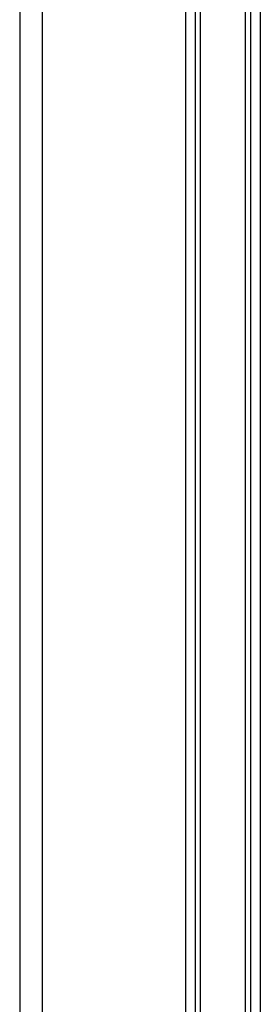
# Model space of a CAD drawing. Header units: millimetres. Extents: x 0 to 420, y 0 to 297.
# Tile 68 of 81: x 297.26 to 300.04, y 188.73 to 200.12. Entities that reach past the tile are written whole.
import ezdxf

# ---------------------------------------------------------------- set-up
doc = ezdxf.new("R2010")
doc.units = ezdxf.units.MM

msp = doc.modelspace()

# ---------------------------------------------------------------- linework, layer by layer
at = {"color": 7, "linetype": 'Continuous', "lineweight": 25}
for p, q in [((297.2586, 250.0741), (297.2586, 183.2894)), ((297.5195, 250.0741), (297.5195, 183.2894)), ((299.1734, 250.0741), (299.1734, 183.2894)), ((299.2865, 250.0219), (299.2865, 183.2894)), ((299.3464, 250.0219), (299.3464, 183.2894)), ((299.8665, 250.0219), (299.8665, 183.2894)), ((299.9264, 250.0219), (299.9264, 183.2894)), ((300.0395, 250.0741), (300.0395, 183.2894))]:
    msp.add_line(p, q, dxfattribs=at)

doc.saveas('drawing.dxf')
